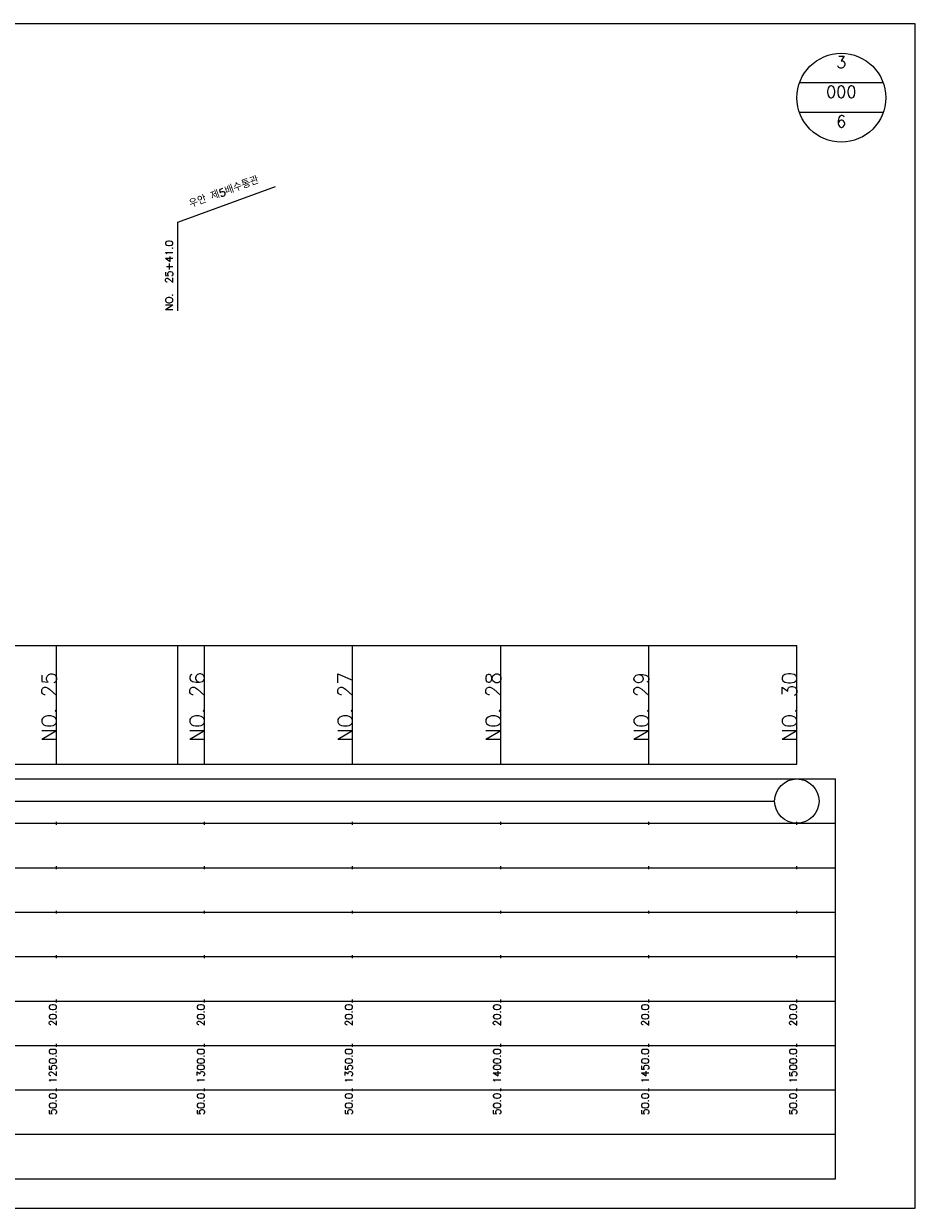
# Model space of a CAD drawing. Extents: x -504 to 685, y -2 to 2900.
# Tile 7 of 12: x 349 to 650, y 1008 to 1408. Entities that reach past the tile are written whole.
import ezdxf
from ezdxf.enums import TextEntityAlignment as Align

# ---------------------------------------------------------------- set-up
doc = ezdxf.new("R2010")
doc.units = 0
doc.header["$LTSCALE"] = 5
for name, color, linetype in [('BOX', 5, 'CONTINUOUS'), ('DT1', 3, 'CONTINUOUS'), ('DT2', 6, 'CONTINUOUS'), ('LT1', 4, 'CONTINUOUS'), ('ST1', 7, 'CONTINUOUS')]:
    doc.layers.add(name, color=color, linetype=linetype)
doc.styles.add('GHS', font='ROMANS.shx', dxfattribs={"bigfont": 'GHS.shx'})

msp = doc.modelspace()

# ---------------------------------------------------------------- linework, layer by layer
at = {"layer": 'BOX'}
msp.add_lwpolyline([(50, 1008), (650, 1008), (650, 1408), (50, 1408), (50, 1008)], dxfattribs=at)
at = {"layer": 'DT1'}
for p, q in [((360, 1189.58), (360, 1190.58)), ((410, 1189.58), (410, 1190.58)), ((460, 1189.58), (460, 1190.58)), ((510, 1189.58), (510, 1190.58)), ((560, 1189.58), (560, 1190.58)), ((610, 1189.58), (610, 1190.58))]:
    msp.add_line(p, q, dxfattribs=at)
at = {"layer": 'LT1', "linetype": 'CONTINUOUS'}
for p, q in [((401, 1341), (433.89, 1352.97)), ((401, 1311), (401, 1341))]:
    msp.add_line(p, q, dxfattribs=at)
at = {"layer": 'LT1'}
for p, q in [((360, 1158), (360, 1198)), ((401, 1158), (401, 1198)), ((410, 1158), (410, 1198)), ((460, 1158), (460, 1198)), ((510, 1158), (510, 1198)), ((560, 1158), (560, 1198)), ((610, 1158), (610, 1198)), ((110, 1158), (610, 1158)), ((360, 1137.5), (360, 1138.5)), ((410, 1137.5), (410, 1138.5)), ((460, 1137.5), (460, 1138.5)), ((510, 1137.5), (510, 1138.5)), ((560, 1137.5), (560, 1138.5)), ((610, 1137.5), (610, 1138.5)), ((360, 1122.5), (360, 1123.5)), ((410, 1122.5), (410, 1123.5)), ((460, 1122.5), (460, 1123.5)), ((510, 1122.5), (510, 1123.5)), ((560, 1122.5), (560, 1123.5)), ((610, 1122.5), (610, 1123.5)), ((360, 1107.5), (360, 1108.5)), ((410, 1107.5), (410, 1108.5)), ((460, 1107.5), (460, 1108.5)), ((510, 1107.5), (510, 1108.5)), ((560, 1107.5), (560, 1108.5)), ((610, 1107.5), (610, 1108.5)), ((360, 1092.5), (360, 1093.5)), ((410, 1092.5), (410, 1093.5)), ((460, 1092.5), (460, 1093.5)), ((510, 1092.5), (510, 1093.5)), ((560, 1092.5), (560, 1093.5)), ((610, 1092.5), (610, 1093.5)), ((360, 1077.5), (360, 1078.5)), ((410, 1077.5), (410, 1078.5)), ((460, 1077.5), (460, 1078.5)), ((510, 1077.5), (510, 1078.5)), ((560, 1077.5), (560, 1078.5)), ((610, 1077.5), (610, 1078.5)), ((360, 1062.5), (360, 1063.5)), ((410, 1062.5), (410, 1063.5)), ((460, 1062.5), (460, 1063.5)), ((510, 1062.5), (510, 1063.5)), ((560, 1062.5), (560, 1063.5)), ((610, 1062.5), (610, 1063.5)), ((360, 1047.5), (360, 1048.5)), ((410, 1047.5), (410, 1048.5)), ((460, 1047.5), (460, 1048.5)), ((510, 1047.5), (510, 1048.5)), ((560, 1047.5), (560, 1048.5)), ((610, 1047.5), (610, 1048.5))]:
    msp.add_line(p, q, dxfattribs=at)
msp.add_lwpolyline([(110, 1198), (160, 1198), (210, 1198), (260, 1198), (310, 1198), (360, 1198), (410, 1198), (460, 1198), (510, 1198), (560, 1198), (610, 1198)], dxfattribs=at)
at = {"layer": 'ST1', "linetype": 'CONTINUOUS'}
for p, q in [((639.14, 1388), (610.86, 1388)), ((639.14, 1378), (610.86, 1378)), ((117.5, 1145.5), (602.5, 1145.5))]:
    msp.add_line(p, q, dxfattribs=at)
at = {"layer": 'ST1'}
for p, q in [((80, 1153), (623, 1153)), ((623, 1018), (623, 1153)), ((87.5, 1138), (623, 1138)), ((80, 1123), (623, 1123)), ((87.5, 1108), (623, 1108)), ((80, 1093), (623, 1093)), ((80, 1078), (623, 1078)), ((80, 1063), (623, 1063)), ((80, 1048), (623, 1048)), ((80, 1033), (623, 1033)), ((80, 1018), (623, 1018))]:
    msp.add_line(p, q, dxfattribs=at)
at = {"layer": 'ST1', "linetype": 'CONTINUOUS'}
for centre, radius in [((625, 1383), 15), ((610, 1145.5), 7.5)]:
    msp.add_circle(centre, radius, dxfattribs=at)

# ---------------------------------------------------------------- texts
at = {"layer": 'DT1', "linetype": 'CONTINUOUS', "style": 'GHS'}
msp.add_text('우안 제5배수통관', height=2.5, rotation=20, dxfattribs=at).set_placement((417, 1349.99), align=Align.CENTER)
msp.add_text('NO.  25+41.0', height=2.5, rotation=90, dxfattribs=at).set_placement((399.25, 1311.12))
at = {"layer": 'DT1', "style": 'GHS'}
for s, height, p in [('NO. 25', 5, (360, 1189.08)), ('NO. 26', 5, (410, 1189.08)), ('NO. 27', 5, (460, 1189.08)), ('NO. 28', 5, (510, 1189.08)), ('NO. 29', 5, (560, 1189.08)), ('NO. 30', 5, (610, 1189.08)), (' 20.0', 2.5, (360, 1077)), (' 20.0', 2.5, (410, 1077)), (' 20.0', 2.5, (460, 1077)), (' 20.0', 2.5, (510, 1077)), (' 20.0', 2.5, (560, 1077)), (' 20.0', 2.5, (610, 1077)), ('  1250.0', 2.5, (360, 1062)), ('  1300.0', 2.5, (410, 1062)), ('  1350.0', 2.5, (460, 1062)), ('  1400.0', 2.5, (510, 1062)), ('  1450.0', 2.5, (560, 1062)), ('  1500.0', 2.5, (610, 1062)), ('  50.0', 2.5, (360, 1047)), ('  50.0', 2.5, (410, 1047)), ('  50.0', 2.5, (460, 1047)), ('  50.0', 2.5, (510, 1047)), ('  50.0', 2.5, (560, 1047)), ('  50.0', 2.5, (610, 1047))]:
    msp.add_text(s, height=height, rotation=90, dxfattribs=at).set_placement(p, align=Align.RIGHT)
at = {"layer": 'DT2', "linetype": 'CONTINUOUS', "style": 'GHS'}
for s, p in [('3', (625, 1393)), ('000', (625, 1383)), ('6', (625, 1373))]:
    msp.add_text(s, height=4, dxfattribs=at).set_placement(p, align=Align.CENTER)

doc.saveas('drawing.dxf')
